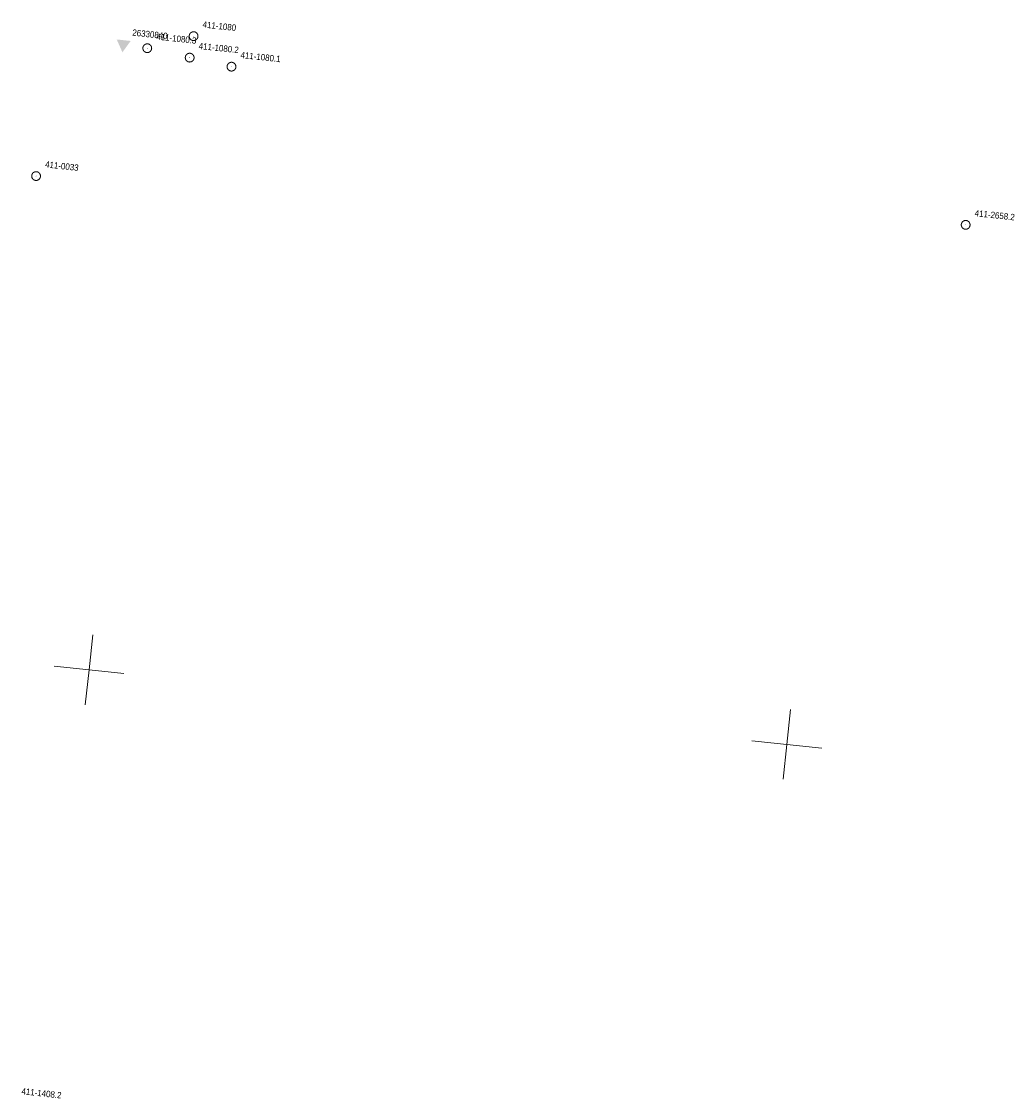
# Model space of a CAD drawing. Header units: millimetres. Extents: x -165388 to 921073, y -295343 to 494042.
# Tile 112 of 117: x 139282 to 280617, y 222291 to 375684. Entities that reach past the tile are written whole.
import ezdxf
from ezdxf.xclip import XClip

# ---------------------------------------------------------------- set-up
doc = ezdxf.new("R2010")
doc.units = ezdxf.units.MM
doc.header["$MEASUREMENT"] = 0
doc.header["$XCLIPFRAME"] = 0
for name, color, linetype in [('bg-woz-oz.6640.12006.2023.pge-1_rzut_5_112-Punkt osnowy podstawowej', 7, 'Continuous'), ('bg-woz-oz.6640.12006.2023.pge-1_rzut_5_121-Punkt osnowy szczegółowej', 7, 'Continuous'), ('INW_GEO', 7, 'Continuous')]:
    doc.layers.add(name, color=color, linetype=linetype)
for name, color, linetype, lineweight in [('bg-woz-oz.6640.12006.2023.pge-1_rzut_5_112-Punkt osnowy podstawowej-Atr103_Nr_pióra__7', 7, 'Continuous', 18), ('bg-woz-oz.6640.12006.2023.pge-1_rzut_5_121-Punkt osnowy szczegółowej-Atr103_Nr_pióra__7', 7, 'Continuous', 18), ('bg-woz-oz.6640.12006.2023.pge-1_rzut_5_121-Punkt osnowy szczegółowej_Nr_pióra__7', 7, 'Continuous', 18), ('bg-woz-oz.6640.12006.2023.pge-1_rzut_5__PKIG-01 RAMKA_Nr_pióra__7', 7, 'Continuous', 18)]:
    doc.layers.add(name, color=color, linetype=linetype, lineweight=lineweight)
doc.styles.add('GENERATED_STYLE_1', font='txt')

# ---------------------------------------------------------------- blocks, each defined once
blk = doc.blocks.new('Rysunek_2_5', base_point=(-8071116842, -4961354755))
at = {"layer": 'bg-woz-oz.6640.12006.2023.pge-1_rzut_5_112-Punkt osnowy podstawowej', "linetype": 'Continuous', "lineweight": 0, "true_color": 0x000000}
blk.add_hatch(color=18, dxfattribs=at).paths.add_polyline_path([(152846, 373131), (153657, 371303), (154835, 372919)])
at = {"layer": 'bg-woz-oz.6640.12006.2023.pge-1_rzut_5_121-Punkt osnowy szczegółowej', "linetype": 'Continuous', "lineweight": 0, "true_color": 0x000000}
for points in [[(163843, 373599, 1), (163754, 373608, 1)], [(157243, 371880, 1), (157154, 371890, 1)], [(163285, 370541, 1), (163196, 370550, 1)], [(169242, 369251, 1), (169152, 369260, 1)], [(141399, 353670, 1), (141310, 353680, 1)], [(273850, 346720, 1), (273761, 346730, 1)]]:
    blk.add_hatch(color=18, dxfattribs=at).paths.add_polyline_path(points)
at = {"layer": 'bg-woz-oz.6640.12006.2023.pge-1_rzut_5_121-Punkt osnowy szczegółowej_Nr_pióra__7', "linetype": 'Continuous'}
for centre in [(163799, 373603), (157199, 371885), (163240, 370545), (169197, 369255), (141354, 353675), (273806, 346725)]:
    blk.add_circle(centre, 625, dxfattribs=at)
at = {"layer": 'bg-woz-oz.6640.12006.2023.pge-1_rzut_5__PKIG-01 RAMKA_Nr_pióra__7', "linetype": 'Continuous'}
for p, q in [((148896, 283346), (149427, 288318)), ((148896, 283346), (143924, 283877)), ((148896, 283346), (148365, 278374)), ((148896, 283346), (153868, 282815)), ((248330, 272722), (248861, 277694)), ((248330, 272722), (243358, 273254)), ((248330, 272722), (247799, 267751)), ((248330, 272722), (253302, 272191))]:
    blk.add_line(p, q, dxfattribs=at)
at = {"layer": 'bg-woz-oz.6640.12006.2023.pge-1_rzut_5_112-Punkt osnowy podstawowej-Atr103_Nr_pióra__7', "linetype": 'Continuous', "insert": (155032, 373675), "char_height": 900, "attachment_point": 7, "rotation": 353.90176, "style": 'GENERATED_STYLE_1'}
blk.add_mtext('\\A1;{\\W0.900000x;\\fArial|b0|i0|c238|p38;26330840}', dxfattribs=at)
at = {"layer": 'bg-woz-oz.6640.12006.2023.pge-1_rzut_5_121-Punkt osnowy szczegółowej-Atr103_Nr_pióra__7', "linetype": 'Continuous', "char_height": 900, "attachment_point": 7, "rotation": 353.90176, "style": 'GENERATED_STYLE_1'}
for s, insert in [('\\A1;{\\W0.900000x;\\fArial|b0|i0|c238|p38;411-1080}', (165051, 374827)), ('\\A1;{\\W0.900000x;\\fArial|b0|i0|c238|p38;411-1080.3}', (158451, 373108)), ('\\A1;{\\W0.900000x;\\fArial|b0|i0|c238|p38;411-1080.2}', (164493, 371769)), ('\\A1;{\\W0.900000x;\\fArial|b0|i0|c238|p38;411-1080.1}', (170450, 370479)), ('\\A1;{\\W0.900000x;\\fArial|b0|i0|c238|p38;411-0033}', (142607, 354898)), ('\\A1;{\\W0.900000x;\\fArial|b0|i0|c238|p38;411-2658.2}', (275058, 347949)), ('\\A1;{\\W0.900000x;\\fArial|b0|i0|c238|p38;411-1408.2}', (139233, 222880))]:
    blk.add_mtext(s, dxfattribs=dict(at, insert=insert))

msp = doc.modelspace()

# ---------------------------------------------------------------- block references
at = {"layer": 'INW_GEO', "color": 151, "linetype": 'Continuous', "lineweight": 13, "true_color": 0x80c2ff}
ref = msp.add_blockref('Rysunek_2_5', (-8071116841.926, -4961354754.727), dxfattribs=at)
XClip(ref).set_block_clipping_path([(-195425.9394250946, -263123.0086484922), (606609.6817159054, -348810.9449165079), (694192.2923495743, 470958.7517303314), (-107843.3287914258, 556646.6879983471)])

doc.saveas('drawing.dxf')
